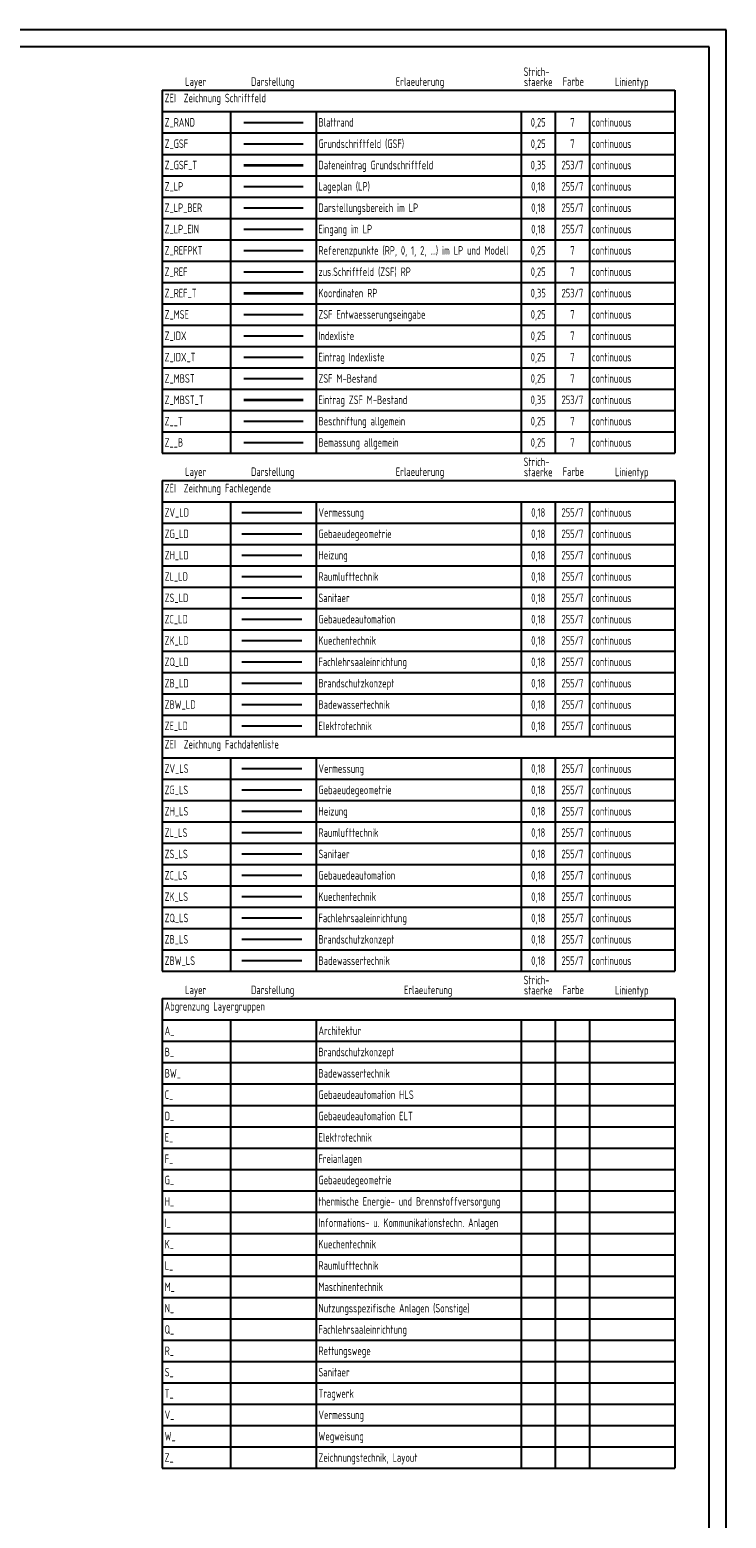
# Model space of a CAD drawing. Header units: millimetres. Extents: x 0 to 118900, y 0 to 84100.
# Tile 7 of 7: x 98524 to 118900, y 40511 to 84100. Entities that reach past the tile are written whole.
import ezdxf
from ezdxf.enums import TextEntityAlignment as Align

# ---------------------------------------------------------------- set-up
doc = ezdxf.new("R2010")
doc.units = ezdxf.units.MM
doc.header["$LTSCALE"] = 50
doc.layers.get('Defpoints').update_dxf_attribs({"color": 1, "linetype": 'CONTINUOUS'})
for name, color, linetype in [('Z__B', 7, 'CONTINUOUS'), ('Z__T', 7, 'CONTINUOUS'), ('Z_GSF', 7, 'CONTINUOUS'), ('Z_IDX', 7, 'CONTINUOUS'), ('Z_IDX_T', 7, 'CONTINUOUS'), ('Z_LP', 255, 'CONTINUOUS'), ('Z_LP_BER', 255, 'CONTINUOUS'), ('Z_LP_EIN', 255, 'CONTINUOUS'), ('Z_MBST', 7, 'CONTINUOUS'), ('Z_MSE', 7, 'CONTINUOUS'), ('Z_RAND', 7, 'CONTINUOUS'), ('Z_REF', 7, 'CONTINUOUS'), ('Z_REFPKT', 7, 'CONTINUOUS'), ('ZB_LD', 255, 'CONTINUOUS'), ('ZB_LS', 255, 'CONTINUOUS'), ('ZBW_LD', 255, 'CONTINUOUS'), ('ZBW_LS', 255, 'CONTINUOUS'), ('ZC_LD', 255, 'CONTINUOUS'), ('ZC_LS', 255, 'CONTINUOUS'), ('ZE_LD', 255, 'CONTINUOUS'), ('ZG_LD', 255, 'CONTINUOUS'), ('ZG_LS', 255, 'CONTINUOUS'), ('ZH_LD', 255, 'CONTINUOUS'), ('ZH_LS', 255, 'CONTINUOUS'), ('ZK_LD', 255, 'CONTINUOUS'), ('ZK_LS', 255, 'CONTINUOUS'), ('ZL_LD', 255, 'CONTINUOUS'), ('ZL_LS', 255, 'CONTINUOUS'), ('ZQ_LD', 255, 'CONTINUOUS'), ('ZQ_LS', 255, 'CONTINUOUS'), ('ZS_LD', 255, 'CONTINUOUS'), ('ZS_LS', 255, 'CONTINUOUS'), ('ZV_LD', 255, 'CONTINUOUS'), ('ZV_LS', 255, 'CONTINUOUS')]:
    doc.layers.add(name, color=color, linetype=linetype)
for name, color, linetype, lineweight in [('Z_GSF_T', 253, 'CONTINUOUS', 35), ('Z_MBST_T', 253, 'CONTINUOUS', 35), ('Z_REF_T', 253, 'CONTINUOUS', 35)]:
    doc.layers.add(name, color=color, linetype=linetype, lineweight=lineweight)
doc.styles.add('ISOCP', font='isocp.shx', dxfattribs={"width": 0.8})

msp = doc.modelspace()

# ---------------------------------------------------------------- linework, layer by layer
at = {"layer": 'Defpoints'}
for p, q in [((118900, 84100), (0, 84100)), ((118900, 0), (118900, 84100)), ((118400, 83600), (2000, 83600)), ((118400, 500), (118400, 83600))]:
    msp.add_line(p, q, dxfattribs=at)
at = {"layer": 'Z__B'}
msp.add_line((104789, 72014), (106522, 72014), dxfattribs=at)
at = {"layer": 'Z__T'}
for p, q in [((102400, 82327), (102400, 71702)), ((102400, 82327), (117400, 82327)), ((117400, 82327), (117400, 71702)), ((102400, 81702), (117400, 81702)), ((104400, 81702), (104400, 71702)), ((106900, 81702), (106900, 71702)), ((112900, 81702), (112900, 71702)), ((113900, 81702), (113900, 71702)), ((114900, 81702), (114900, 71702)), ((102400, 81077), (117400, 81077)), ((102400, 80452), (117400, 80452)), ((102400, 79827), (117400, 79827)), ((102400, 79202), (117400, 79202)), ((102400, 78577), (117400, 78577)), ((102400, 77952), (117400, 77952)), ((102400, 77327), (117400, 77327)), ((102400, 76702), (117400, 76702)), ((102400, 76077), (117400, 76077)), ((102400, 75452), (117400, 75452)), ((102400, 74827), (117400, 74827)), ((102400, 74202), (117400, 74202)), ((102400, 73577), (117400, 73577)), ((102400, 72952), (117400, 72952)), ((104789, 72639), (106522, 72639)), ((102400, 72327), (117400, 72327)), ((102400, 71702), (117400, 71702)), ((102400, 70902), (102400, 56527)), ((102400, 70902), (117400, 70902)), ((117400, 70902), (117400, 56527)), ((102400, 70277), (117400, 70277)), ((104400, 70277), (104400, 63402)), ((106900, 70277), (106900, 63402)), ((112900, 70277), (112900, 63402)), ((113900, 70277), (113900, 63402)), ((114900, 70277), (114900, 63402)), ((102400, 69652), (117400, 69652)), ((102400, 69027), (117400, 69027)), ((102400, 68402), (117400, 68402)), ((102400, 67777), (117400, 67777)), ((102400, 67152), (117400, 67152)), ((102400, 66527), (117400, 66527)), ((102400, 65902), (117400, 65902)), ((102400, 65277), (117400, 65277)), ((102400, 64652), (117400, 64652)), ((102400, 64027), (117400, 64027)), ((102400, 63402), (117400, 63402)), ((102400, 62777), (117400, 62777)), ((104400, 62777), (104400, 56527)), ((106900, 62777), (106900, 56527)), ((112900, 62777), (112900, 56527)), ((113900, 62777), (113900, 56527)), ((114900, 62777), (114900, 56527)), ((102400, 62152), (117400, 62152)), ((102400, 61527), (117400, 61527)), ((102400, 60902), (117400, 60902)), ((102400, 60277), (117400, 60277)), ((102400, 59652), (117400, 59652)), ((102400, 59027), (117400, 59027)), ((102400, 58402), (117400, 58402)), ((102400, 57777), (117400, 57777)), ((102400, 57152), (117400, 57152)), ((102400, 56527), (117400, 56527)), ((102400, 55727), (102400, 41977)), ((102400, 55727), (117400, 55727)), ((117400, 55727), (117400, 41977)), ((102400, 55102), (117400, 55102)), ((104400, 55102), (104400, 41977)), ((106900, 55102), (106900, 41977)), ((112900, 55102), (112900, 41977)), ((113900, 55102), (113900, 41977)), ((114900, 55102), (114900, 41977)), ((102400, 54477), (117400, 54477)), ((102400, 53852), (117400, 53852)), ((102400, 53227), (117400, 53227)), ((102400, 52602), (117400, 52602)), ((102400, 51977), (117400, 51977)), ((102400, 51352), (117400, 51352)), ((102400, 50727), (117400, 50727)), ((102400, 50102), (117400, 50102)), ((102400, 49477), (117400, 49477)), ((102400, 48852), (117400, 48852)), ((102400, 48227), (117400, 48227)), ((102400, 47602), (117400, 47602)), ((102400, 46977), (117400, 46977)), ((102400, 46352), (117400, 46352)), ((102400, 45727), (117400, 45727)), ((102400, 45102), (117400, 45102)), ((102400, 44477), (117400, 44477)), ((102400, 43852), (117400, 43852)), ((102400, 43227), (117400, 43227)), ((102400, 42602), (117400, 42602)), ((102400, 41977), (117400, 41977))]:
    msp.add_line(p, q, dxfattribs=at)
at = {"layer": 'Z_GSF'}
msp.add_line((104789, 80764), (106522, 80764), dxfattribs=at)
at = {"layer": 'Z_GSF_T'}
msp.add_line((104789, 80139), (106522, 80139), dxfattribs=at)
at = {"layer": 'Z_IDX'}
msp.add_line((104789, 75139), (106522, 75139), dxfattribs=at)
at = {"layer": 'Z_IDX_T'}
msp.add_line((104789, 74514), (106522, 74514), dxfattribs=at)
at = {"layer": 'Z_LP'}
msp.add_line((104789, 79514), (106522, 79514), dxfattribs=at)
at = {"layer": 'Z_LP_BER'}
msp.add_line((104789, 78889), (106522, 78889), dxfattribs=at)
at = {"layer": 'Z_LP_EIN'}
msp.add_line((104789, 78264), (106522, 78264), dxfattribs=at)
at = {"layer": 'Z_MBST'}
msp.add_line((104789, 73889), (106522, 73889), dxfattribs=at)
at = {"layer": 'Z_MBST_T'}
msp.add_line((104789, 73264), (106522, 73264), dxfattribs=at)
at = {"layer": 'Z_MSE'}
msp.add_line((104789, 75764), (106522, 75764), dxfattribs=at)
at = {"layer": 'Z_RAND'}
msp.add_line((104789, 81389), (106522, 81389), dxfattribs=at)
at = {"layer": 'Z_REF'}
msp.add_line((104789, 77014), (106522, 77014), dxfattribs=at)
at = {"layer": 'Z_REF_T'}
msp.add_line((104789, 76389), (106522, 76389), dxfattribs=at)
at = {"layer": 'Z_REFPKT'}
msp.add_line((104789, 77639), (106522, 77639), dxfattribs=at)
at = {"layer": 'ZB_LD'}
msp.add_line((104728, 64964), (106486, 64964), dxfattribs=at)
at = {"layer": 'ZB_LS'}
msp.add_line((104728, 57464), (106486, 57464), dxfattribs=at)
at = {"layer": 'ZBW_LD'}
msp.add_line((104728, 64339), (106486, 64339), dxfattribs=at)
at = {"layer": 'ZBW_LS'}
msp.add_line((104728, 56839), (106486, 56839), dxfattribs=at)
at = {"layer": 'ZC_LD'}
msp.add_line((104728, 66839), (106486, 66839), dxfattribs=at)
at = {"layer": 'ZC_LS'}
msp.add_line((104728, 59339), (106486, 59339), dxfattribs=at)
at = {"layer": 'ZE_LD'}
msp.add_line((104728, 63714), (106486, 63714), dxfattribs=at)
at = {"layer": 'ZG_LD'}
msp.add_line((104728, 69339), (106486, 69339), dxfattribs=at)
at = {"layer": 'ZG_LS'}
msp.add_line((104728, 61839), (106486, 61839), dxfattribs=at)
at = {"layer": 'ZH_LD'}
msp.add_line((104728, 68714), (106486, 68714), dxfattribs=at)
at = {"layer": 'ZH_LS'}
msp.add_line((104728, 61214), (106486, 61214), dxfattribs=at)
at = {"layer": 'ZK_LD'}
msp.add_line((104728, 66214), (106486, 66214), dxfattribs=at)
at = {"layer": 'ZK_LS'}
msp.add_line((104728, 58714), (106486, 58714), dxfattribs=at)
at = {"layer": 'ZL_LD'}
msp.add_line((104728, 68089), (106486, 68089), dxfattribs=at)
at = {"layer": 'ZL_LS'}
msp.add_line((104728, 60589), (106486, 60589), dxfattribs=at)
at = {"layer": 'ZQ_LD'}
msp.add_line((104728, 65589), (106486, 65589), dxfattribs=at)
at = {"layer": 'ZQ_LS'}
msp.add_line((104728, 58089), (106486, 58089), dxfattribs=at)
at = {"layer": 'ZS_LD'}
msp.add_line((104728, 67464), (106486, 67464), dxfattribs=at)
at = {"layer": 'ZS_LS'}
msp.add_line((104728, 59964), (106486, 59964), dxfattribs=at)
at = {"layer": 'ZV_LD'}
msp.add_line((104728, 69964), (106486, 69964), dxfattribs=at)
at = {"layer": 'ZV_LS'}
msp.add_line((104728, 62464), (106486, 62464), dxfattribs=at)

# ---------------------------------------------------------------- texts
at = {"layer": 'Z__T', "style": 'ISOCP', "width": 0.8}
for s, p in [('Strich-', (113351, 82672)), ('Layer', (103378, 82383)), ('Darstellung', (105632, 82383)), ('Erlaeuterung', (109941, 82383)), ('staerke', (113402, 82375)), ('Farbe', (114427, 82385)), ('Linientyp', (116137, 82376)), ('Strich-', (113351, 71247)), ('Layer', (103378, 70958)), ('Darstellung', (105632, 70958)), ('Erlaeuterung', (109941, 70958)), ('staerke', (113402, 70950)), ('Farbe', (114427, 70960)), ('Linientyp', (116137, 70951)), ('Strich-', (113351, 56072)), ('Layer', (103378, 55783)), ('Darstellung', (105632, 55783)), ('Erlaeuterung', (110181, 55783)), ('staerke', (113402, 55775)), ('Farbe', (114427, 55785)), ('Linientyp', (116137, 55776))]:
    msp.add_text(s, height=250, dxfattribs=at).set_placement(p, align=Align.BOTTOM_CENTER)
for s, p in [('ZEI  Zeichnung Schriftfeld', (102470, 81977)), ('Z_RAND', (102470, 81264)), ('Blattrand ', (106970, 81264)), ('continuous', (114970, 81264)), ('Z_GSF', (102470, 80639)), ('Grundschriftfeld (GSF)', (106970, 80639)), ('continuous', (114970, 80639)), ('Z_GSF_T', (102470, 80014)), ('Dateneintrag Grundschriftfeld', (106970, 80014)), ('continuous', (114970, 80014)), ('Z_LP', (102470, 79389)), ('Lageplan (LP)', (106970, 79389)), ('continuous', (114970, 79389)), ('Z_LP_BER', (102470, 78764)), ('Darstellungsbereich im LP', (106970, 78764)), ('continuous', (114970, 78764)), ('Z_LP_EIN', (102470, 78139)), ('Eingang im LP', (106970, 78139)), ('continuous', (114970, 78139)), ('Z_REFPKT', (102470, 77514)), ('Referenzpunkte (RP, 0, 1, 2, ...) im LP und Modell', (106970, 77514)), ('continuous', (114970, 77514)), ('zus.Schriftfeld (ZSF) RP', (106970, 76889)), ('continuous', (114970, 76889)), ('Z_REF', (102470, 76889)), ('Z_REF_T', (102470, 76264)), ('Koordinaten RP', (106970, 76264)), ('continuous', (114970, 76264)), ('Z_MSE', (102470, 75639)), ('ZSF Entwaesserungseingabe', (106970, 75639)), ('continuous', (114970, 75639)), ('Z_IDX', (102470, 75014)), ('Indexliste', (106970, 75014)), ('continuous', (114970, 75014)), ('Z_IDX_T', (102470, 74389)), ('Eintrag Indexliste', (106970, 74389)), ('continuous', (114970, 74389)), ('Z_MBST', (102470, 73764)), ('ZSF M-Bestand', (106970, 73764)), ('continuous', (114970, 73764)), ('Z_MBST_T', (102470, 73139)), ('Eintrag ZSF M-Bestand', (106970, 73139)), ('continuous', (114970, 73139)), ('Z__T', (102470, 72514)), ('Beschriftung allgemein', (106970, 72514)), ('continuous', (114970, 72514)), ('Z__B', (102470, 71889)), ('Bemassung allgemein', (106970, 71889)), ('continuous', (114970, 71889)), ('ZEI  Zeichnung Fachlegende', (102470, 70552)), ('ZV_LD', (102470, 69839)), ('Vermessung', (106970, 69839)), ('continuous', (114970, 69839)), ('ZG_LD', (102471, 69214)), ('Gebaeudegeometrie', (106970, 69214)), ('continuous', (114970, 69214)), ('ZH_LD', (102471, 68589)), ('Heizung', (106970, 68589)), ('continuous', (114970, 68589)), ('ZL_LD', (102471, 67964)), ('Raumlufttechnik', (106970, 67964)), ('continuous', (114970, 67964)), ('ZS_LD', (102471, 67339)), ('Sanitaer', (106970, 67339)), ('continuous', (114970, 67339)), ('ZC_LD', (102470, 66714)), ('Gebauedeautomation', (106970, 66714)), ('continuous', (114970, 66714)), ('ZK_LD', (102470, 66089)), ('Kuechentechnik', (106970, 66089)), ('continuous', (114970, 66089)), ('ZQ_LD', (102470, 65464)), ('Fachlehrsaaleinrichtung', (106970, 65464)), ('continuous', (114970, 65464)), ('ZB_LD', (102470, 64839)), ('Brandschutzkonzept', (106970, 64839)), ('continuous', (114970, 64839)), ('ZBW_LD', (102470, 64214)), ('Badewassertechnik', (106970, 64214)), ('continuous', (114970, 64214)), ('ZE_LD', (102470, 63589)), ('Elektrotechnik', (106970, 63589)), ('continuous', (114970, 63589)), ('ZEI  Zeichnung Fachdatenliste', (102470, 63052)), ('ZV_LS', (102470, 62339)), ('Vermessung', (106970, 62339)), ('continuous', (114970, 62339)), ('ZG_LS', (102470, 61714)), ('Gebaeudegeometrie', (106970, 61714)), ('continuous', (114970, 61714)), ('ZH_LS', (102470, 61089)), ('Heizung', (106970, 61089)), ('continuous', (114970, 61089)), ('ZL_LS', (102470, 60464)), ('Raumlufttechnik', (106970, 60464)), ('continuous', (114970, 60464)), ('ZS_LS', (102470, 59839)), ('Sanitaer', (106970, 59839)), ('continuous', (114970, 59839)), ('ZC_LS', (102470, 59214)), ('Gebauedeautomation', (106970, 59214)), ('continuous', (114970, 59214)), ('Kuechentechnik', (106970, 58589)), ('continuous', (114970, 58589)), ('ZK_LS', (102470, 58589)), ('ZQ_LS', (102470, 57964)), ('Fachlehrsaaleinrichtung', (106970, 57964)), ('continuous', (114970, 57964)), ('ZB_LS', (102470, 57339)), ('Brandschutzkonzept', (106970, 57339)), ('continuous', (114970, 57339)), ('ZBW_LS', (102470, 56714)), ('Badewassertechnik', (106970, 56714)), ('continuous', (114970, 56714)), ('Abgrenzung Layergruppen', (102470, 55377)), ('Architektur', (106970, 54664)), ('A_', (102470, 54664)), ('B_', (102470, 54039)), ('Brandschutzkonzept', (106970, 54039)), ('BW_', (102470, 53414)), ('Badewassertechnik', (106970, 53414)), ('C_', (102470, 52789)), ('Gebaeudeautomation HLS', (106970, 52789)), ('D_', (102470, 52164)), ('Gebaeudeautomation ELT', (106970, 52164)), ('E_', (102470, 51539)), ('Elektrotechnik', (106970, 51539)), ('F_', (102470, 50914)), ('Freianlagen', (106970, 50914)), ('G_', (102470, 50289)), ('Gebaeudegeometrie', (106970, 50289)), ('H_', (102470, 49664)), ('thermische Energie- und Brennstoffversorgung', (106970, 49664)), ('I_', (102470, 49039)), ('Informations- u. Kommunikationstechn. Anlagen', (106970, 49039)), ('K_', (102470, 48414)), ('Kuechentechnik', (106970, 48414)), ('L_', (102470, 47789)), ('Raumlufttechnik', (106970, 47789)), ('M_', (102470, 47164)), ('Maschinentechnik', (106970, 47164)), ('N_', (102470, 46539)), ('Nutzungsspezifische Anlagen (Sonstige)', (106970, 46539)), ('Q_', (102470, 45914)), ('Fachlehrsaaleinrichtung', (106970, 45914)), ('R_', (102470, 45289)), ('Rettungswege', (106970, 45289)), ('S_', (102470, 44664)), ('Sanitaer', (106970, 44664)), ('T_', (102470, 44039)), ('Tragwerk', (106970, 44039)), ('V_', (102470, 43414)), ('Vermessung', (106970, 43414)), ('W_', (102470, 42789)), ('Wegweisung', (106970, 42789)), ('Z_', (102470, 42164)), ('Zeichnungstechnik, Layout', (106970, 42164))]:
    msp.add_text(s, height=250, dxfattribs=at).set_placement(p)
for s, p in [('0,25', (113400, 81264)), ('7', (114400, 81264)), ('0,25', (113400, 80639)), ('7', (114400, 80639)), ('0,35', (113400, 80014)), ('253/7', (114400, 80014)), ('0,18', (113400, 79389)), ('255/7', (114400, 79389)), ('0,18', (113400, 78764)), ('255/7', (114400, 78764)), ('0,18', (113400, 78139)), ('255/7', (114400, 78139)), ('0,25', (113400, 77514)), ('7', (114400, 77514)), ('0,25', (113400, 76889)), ('7', (114400, 76889)), ('0,35', (113400, 76264)), ('253/7', (114400, 76264)), ('0,25', (113400, 75639)), ('7', (114400, 75639)), ('0,25', (113400, 75014)), ('7', (114400, 75014)), ('0,25', (113400, 74389)), ('7', (114400, 74389)), ('0,25', (113400, 73764)), ('7', (114400, 73764)), ('0,35', (113400, 73139)), ('253/7', (114400, 73139)), ('0,25', (113400, 72514)), ('7', (114400, 72514)), ('0,25', (113400, 71889)), ('7', (114400, 71889)), ('0,18', (113400, 69839)), ('255/7', (114400, 69839)), ('0,18', (113400, 69214)), ('255/7', (114400, 69214)), ('0,18', (113400, 68589)), ('255/7', (114400, 68589)), ('0,18', (113400, 67964)), ('255/7', (114400, 67964)), ('0,18', (113400, 67339)), ('255/7', (114400, 67339)), ('0,18', (113400, 66714)), ('255/7', (114400, 66714)), ('0,18', (113400, 66089)), ('255/7', (114400, 66089)), ('0,18', (113400, 65464)), ('255/7', (114400, 65464)), ('0,18', (113400, 64839)), ('255/7', (114400, 64839)), ('0,18', (113400, 64214)), ('255/7', (114400, 64214)), ('0,18', (113400, 63589)), ('255/7', (114400, 63589)), ('0,18', (113400, 62339)), ('255/7', (114400, 62339)), ('0,18', (113400, 61714)), ('255/7', (114400, 61714)), ('0,18', (113400, 61089)), ('255/7', (114400, 61089)), ('0,18', (113400, 60464)), ('255/7', (114400, 60464)), ('0,18', (113400, 59839)), ('255/7', (114400, 59839)), ('0,18', (113400, 59214)), ('255/7', (114400, 59214)), ('255/7', (114400, 58589)), ('0,18', (113400, 58589)), ('0,18', (113400, 57964)), ('255/7', (114400, 57964)), ('0,18', (113400, 57339)), ('255/7', (114400, 57339)), ('0,18', (113400, 56714)), ('255/7', (114400, 56714))]:
    msp.add_text(s, height=250, dxfattribs=at).set_placement(p, align=Align.CENTER)

doc.saveas('drawing.dxf')
